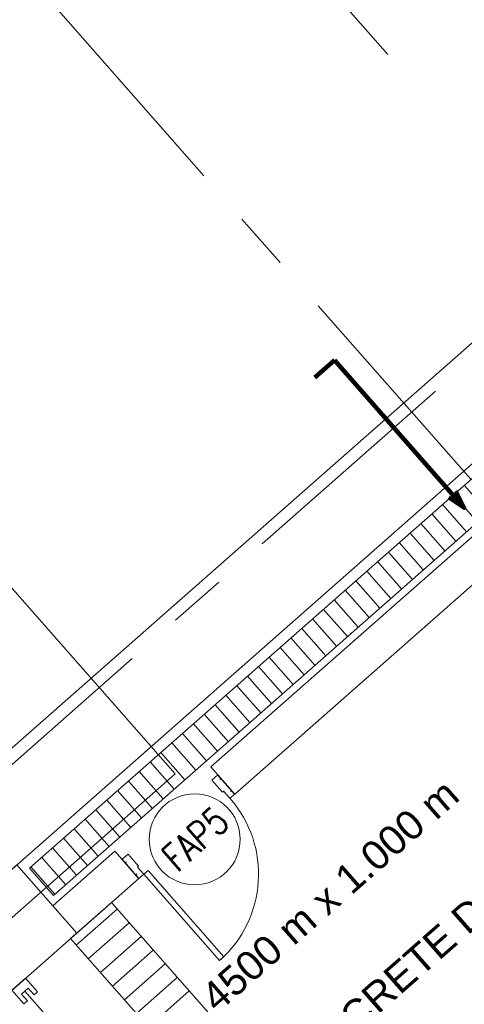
# Model space of a CAD drawing. Header units: millimetres. Extents: x 834119330 to 835277377, y 817781205 to 818243057.
# Tile 18 of 60: x 834327705 to 834330151, y 818028380 to 818033792. Entities that reach past the tile are written whole.
import ezdxf
from ezdxf.enums import TextEntityAlignment as Align

# ---------------------------------------------------------------- set-up
doc = ezdxf.new("R2010")
doc.units = ezdxf.units.MM
doc.header["$LTSCALE"] = 100
for name, pattern in [('CENTER', [2, 1.25, -0.25, 0.25, -0.25]), ('DASHDOT', [25.400000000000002, 12.7, -6.350000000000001, 0, -6.350000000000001]), ('Grid Line', [22.224999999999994, 12.7, -3.174999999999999, 3.174999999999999, -3.174999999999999]), ('Hidden', [9.525000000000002, 6.350000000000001, -3.175000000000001]), ('PHANTOM', [63.50000000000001, 31.75, -6.350000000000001, 6.350000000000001, -6.350000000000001, 6.350000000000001, -6.350000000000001])]:
    doc.linetypes.add(name, pattern=pattern)
doc.layers.get('Defpoints').update_dxf_attribs({"lineweight": 0})
for name, color, linetype, lineweight in [('A-ANNO-NPLT', 5, 'CENTER', 13), ('A-DOOR', 6, 'Continuous', 13), ('A-WALL', 7, 'Continuous', 13), ('ATR01', 7, 'Continuous', 0), ('DLN020__', 6, 'DASHDOT', 0), ('DLN030_1', 1, 'Continuous', 0), ('DLN0401_', 7, 'Continuous', 0), ('DLN040__', 3, 'Continuous', 0), ('DLN050_A', 2, 'Continuous', 0), ('DLN052__', 7, 'Continuous', 0), ('DLN210__', 7, 'Continuous', 0), ('DLN220__', 7, 'Continuous', 0), ('DLN240__', 1, 'Continuous', 0), ('DLN325__', 7, 'Continuous', 0), ('DLN810__', 7, 'Continuous', 0), ('FITDOOR', 7, 'Continuous', 0), ('HATCH', 8, 'Continuous', 0), ('Rev_D', 20, 'Continuous', 0), ('SITE BOUNDARY', 4, 'Continuous', 0), ('XREF', 1, 'Continuous', 0)]:
    doc.layers.add(name, color=color, linetype=linetype, lineweight=lineweight)
doc.layers.add('DLN660', color=1, linetype='Continuous')
doc.styles.add('romans', font='romans.shx')
doc.styles.get("Standard").update_dxf_attribs({"font": 'swiss.ttf'})
doc.styles.add('StyleSwis721 Lt BT1', font='swissl.ttf')
doc.dimstyles.new('INTDIM', dxfattribs={"dimtxt": 200, "dimasz": 125, "dimexe": 100, "dimexo": 150, "dimgap": 80, "dimtad": 1, "dimdec": 0, "dimzin": 11, "dimdsep": 46, "dimtxsty": 'StyleSwis721 Lt BT1', "dimblk1": '_Open3011', "dimblk2": '_Open3011', "dimsah": 1, "dimcen": -125, "dimclrd": 256, "dimclre": 256, "dimclrt": 2, "dimaunit": 1, "dimadec": 5, "dimazin": 0, "dimtfac": 1, "dimtdec": 0, "dimtofl": 0, "dimtmove": 2, "dimatfit": 3, "dimldrblk": '_Open3011', "dimfxl": 1, "dimtolj": 1, "dimtzin": 0, "dimlwd": -1, "dimlwe": -1, "dimarcsym": 0})

# ---------------------------------------------------------------- blocks, each defined once
blk = doc.blocks.new('SECTION MARK')
at = {"layer": 'DLN052__', "color": 3, "linetype": 'CENTER', "ltscale": 10}
blk.add_line((-81796.88534069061, -1436.603827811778, 1.10682282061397e-07), (-81796.88534092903, 3672.365062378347, 1.106732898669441e-07), dxfattribs=at)
blk = doc.blocks.new('*D208')
at = {"layer": 'Defpoints', "color": 0, "linetype": 'ByBlock', "transparency": 16777216}
for p in [(834329330.5171914, 818038459.359186, -5.51080940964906e-05), (834324451.1854851, 818034164.9309151, 1.620018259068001e-05), (834324835.5932784, 818033728.1356059)]:
    blk.add_point(p, dxfattribs=at)
at = {"layer": 'DLN240__', "linetype": 'ByBlock', "transparency": 16777216}
for p, q in [((834329396.5826852, 818038384.2902142), (834329781.1414785, 818037947.3233266)), ((834329640.0070128, 818037956.3268046), (834324910.6622503, 818033794.2010998)), ((834324517.250979, 818034089.8619432), (834324901.6587722, 818033653.066634))]:
    blk.add_line(p, q, dxfattribs=at)
for points in [[(834329628.9960972, 818037968.8382999), (834329651.0179285, 818037943.8153093), (834329715.0759847, 818038022.3922985)], [(834324899.6513346, 818033806.712595), (834324921.6731659, 818033781.6896044), (834324835.5932784, 818033728.1356059)]]:
    blk.add_solid(points, dxfattribs=at)
at = {"layer": 'DLN240__', "color": 2, "linetype": 'ByBlock', "transparency": 16777216, "insert": (834327154.5778524, 818036012.4775976), "char_height": 200, "attachment_point": 5, "rotation": 41.34984124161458, "style": 'StyleSwis721 Lt BT1'}
blk.add_mtext('\\A1;6500', dxfattribs=at)
blk = doc.blocks.new('_Open301')
at = {"layer": 'Rev_D', "linetype": 'ByBlock'}
blk.add_line((0, 0), (-1, 0), dxfattribs=at)
blk = doc.blocks.new('_Open3011')
at = {"layer": 'ATR01', "linetype": 'ByBlock'}
blk.add_line((0, 0), (-1, 0), dxfattribs=at)
at = {"layer": 'ATR01', "linetype": 'ByBlock', "yscale": 1.119319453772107, "zscale": 0.008}
blk.add_blockref('_Open301', (0, 0), dxfattribs=at)
blk = doc.blocks.new('A$C7285572E')
at = {"layer": 'A-ANNO-NPLT', "color": 3, "linetype": 'PHANTOM'}
blk.add_lwpolyline([(258.840146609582, 2.508328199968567, -0.1937461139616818), (226.494099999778, 18.00010000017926), (220.2767651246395, 12.52837960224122), (224.9013822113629, 7.273580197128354), (217.3780834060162, 0.6525137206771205), (222.6353030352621, -5.321091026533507, -0.2570627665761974), (231.1648360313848, -8.394748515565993), (245.8627809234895, -25.09553706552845), (259.9058339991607, -12.73659846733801)], format="xyb", close=True, dxfattribs=at)
blk = doc.blocks.new('DR1CD')
at = {"layer": 'FITDOOR'}
for p, q in [((0, 1), (45, 1)), ((0, 1), (0, 0)), ((45, 0), (45, 1)), ((0, 0), (45, 0))]:
    blk.add_line(p, q, dxfattribs=at)
blk = doc.blocks.new('DR1CM')
at = {"layer": 'FITDOOR', "color": 6}
blk.add_arc((0, 0), 1, 0, 90, dxfattribs=at)
blk = doc.blocks.new('DLN-Single Door - Opening 2 - 950 x2138 _WH_-1922936-Car Park_B2_F')
at = {"layer": 'DLN210__', "lineweight": 30}
for p, q in [((-500.0000000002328, -99.99999989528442), (-499.9999999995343, 100.0000000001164)), ((499.9999999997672, -99.99999996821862), (500.0000000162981, 100.0000000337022))]:
    blk.add_line(p, q, dxfattribs=at)
at = {"layer": 'FITDOOR'}
for p, q in [((-437.4999999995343, 100.0000000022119), (-499.9999999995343, 100.0000000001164)), ((-499.9999999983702, 62.50000000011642), (-499.9999999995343, 100.0000000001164)), ((-437.4999999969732, -24.99999999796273), (-437.4999999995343, 100.0000000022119)), ((437.5000000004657, 100.0000000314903), (500.0000000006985, 100.0000000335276)), ((437.5000000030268, -24.99999996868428), (437.5000000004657, 100.0000000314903)), ((500.0000000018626, 62.50000003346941), (500.0000000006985, 100.0000000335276)), ((-487.9999999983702, 62.50000000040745), (-499.9999999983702, 62.50000000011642)), ((488.0000000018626, 62.50000003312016), (500.0000000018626, 62.50000003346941)), ((-499.9999999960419, -100.000000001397), (-499.999999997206, -62.50000000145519)), ((-487.999999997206, -62.50000000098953), (-499.999999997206, -62.50000000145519)), ((-449.999999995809, -99.99999999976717), (-449.9999999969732, -24.99999999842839)), ((-437.4999999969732, -24.99999999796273), (-449.9999999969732, -24.99999999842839)), ((437.5000000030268, -24.99999996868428), (450.0000000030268, -24.99999996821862)), ((450.000000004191, -99.9999999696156), (450.0000000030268, -24.99999996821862)), ((488.0000000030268, -62.49999996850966), (500.0000000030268, -62.49999996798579)), ((500.000000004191, -99.99999996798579), (500.0000000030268, -62.49999996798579)), ((-449.999999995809, -99.99999999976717), (-499.9999999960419, -100.000000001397)), ((450.000000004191, -99.9999999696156), (500.000000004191, -99.99999996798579))]:
    blk.add_line(p, q, dxfattribs=at)
at = {"layer": 'DLN325__', "extrusion": (0, 0, -1), "yscale": 899.9999999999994, "zscale": -0.9999999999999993, "rotation": 180}
blk.add_blockref('DR1CD', (449.9999999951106, -100.0000000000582), dxfattribs=at)
at = {"layer": 'DLN325__', "extrusion": (0, 0, -1), "xscale": 899.9999999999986, "yscale": 899.9999999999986, "zscale": -899.9999999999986, "rotation": 180}
blk.add_blockref('DR1CM', (449.9999999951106, -100.0000000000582), dxfattribs=at)
blk = doc.blocks.new('DLN-Single Door - Opening 5 -  950 x 2025 _WH_-1665005-Car Park_B2_F')
at = {"layer": 'A-DOOR'}
blk.add_blockref('DLN-Single Door - Opening 2 - 950 x2138 _WH_-1922936-Car Park_B2_F', (4.999999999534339, 2.328306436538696e-10), dxfattribs=at)
blk = doc.blocks.new('DLN-Single Door - Opening 5 -  950 x 2025 _WH_-V7-Car Park_B1_F')
at = {"layer": 'A-DOOR', "extrusion": (0, 0, -1), "zscale": -1, "rotation": 180}
blk.add_blockref('DLN-Single Door - Opening 5 -  950 x 2025 _WH_-1665005-Car Park_B2_F', (-19.99999999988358, -50), dxfattribs=at)
blk = doc.blocks.new('Grid Line')
at = {"layer": 'DLN020__', "linetype": 'Grid Line'}
for p, q in [((4.76837158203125e-07, 27470.98781502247), (2.384185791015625e-07, -35085.25437033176)), ((-9985.196258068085, 6688.999999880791), (30672.18452239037, 6688.999999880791))]:
    blk.add_line(p, q, dxfattribs=at)

msp = doc.modelspace()

# ---------------------------------------------------------------- hatches: boundary and pattern name
at = {"layer": 'DLN810__', "linetype": 'ByBlock'}
h = msp.add_hatch(dxfattribs=at)
h.set_pattern_fill('ANSI31', color=1, scale=25, angle=45)
h.set_pattern_definition([(131.3498412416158, (834314723.9228464, 817793811.3766525), (-59.58599636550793, -52.4394857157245), [])])
h.paths.add_polyline_path([(834327758.2416508, 818029127.4028108), (834333805.3343153, 818034449.2309037), (834333937.443407, 818034299.11784), (834327890.3507426, 818028977.2897471)])
at = {"layer": 'HATCH', "linetype": 'Continuous', "ltscale": 0.2}
h = msp.add_hatch(dxfattribs=at)
h.set_pattern_fill('DGN_ANSI31', color=8, scale=25, angle=-3.989509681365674e-09, style=0, pattern_type=2)
h.set_pattern_definition([(210.4004282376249, (848684328.1114694, 1012279243.278203), (40.1669417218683, -68.46172228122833), [])])
edge = h.paths.add_edge_path()
edge.add_line((834304369.9178588, 818035393.6443388), (834304072.4974862, 818035435.5383407))
edge.add_line((834304072.4974862, 818035435.5383408), (834304030.6783289, 818034793.0587554))
edge.add_line((834304030.6783288, 818034793.0587552), (834293138.2195108, 818027176.0337894))
edge.add_line((834293138.219511, 818027176.0337896), (834292658.3654084, 818027311.5582625))
edge.add_line((834292658.3654082, 818027311.5582626), (834292163.2810185, 818025227.6233453))
edge.add_line((834292163.2810189, 818025227.6233451), (834293757.0619063, 818024607.0308394))
edge.add_line((834293757.0619061, 818024607.0308394), (834294865.416257, 818023967.6404809))
edge.add_line((834294865.4162569, 818023967.6404808), (834296156.8742536, 818022940.0095154))
edge.add_line((834296156.8742537, 818022940.0095155), (834297099.8026237, 818021932.7953873))
edge.add_line((834297099.802624, 818021932.7953875), (834302306.6759403, 818016010.1479838))
edge.add_line((834302306.6759399, 818016010.1479838), (834273579.5777344, 817990755.1875517))
edge.add_line((834273579.5777347, 817990755.1875517), (834331000.8571684, 817925420.6441158))
edge.add_line((834331000.8571682, 817925420.6441162), (834375196.1992714, 817964315.8563646))
edge.add_line((834375196.1992713, 817964315.856364), (834374066.3398589, 817980996.7087481))
edge.add_line((834374066.3398589, 817980996.7087486), (834339463.320393, 818020376.0648733))
edge.add_arc((834328000.4580307, 818007970.7398579), 16890.50923650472, 47.2612146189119, 51.69748437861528)
edge.add_arc((834333427.8441128, 818015250.8383305), 7817.591371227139, 49.84168101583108, 69.23079940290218)
edge.add_arc((834333018.9148502, 818015427.2859437), 7810.301242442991, 65.96509768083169, 78.45877159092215)
edge.add_arc((834332634.573532, 818013897.0774372), 9386.730902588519, 78.02894900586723, 87.71232055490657)
edge.add_arc((834332591.446601, 818014607.765378), 8678.62508919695, 87.24053358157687, 99.73591736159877)
edge.add_line((834331123.8280873, 818023161.3979008), (834329930.938777, 818024516.8389789))
edge.add_line((834329930.9387771, 818024516.838979), (834326628.6112168, 818028269.1049356))
edge.add_line((834326628.6112167, 818028269.1049349), (834325599.3427485, 818029438.6882662))
edge.add_line((834325599.3427488, 818029438.6882665), (834316188.4252017, 818021156.3755944))
edge.add_line((834316188.4252015, 818021156.3755944), (834313686.4693277, 818024016.5062827))
edge.add_line((834313686.4693277, 818024016.5062826), (834313235.7130369, 818023646.4322566))
edge.add_line((834313235.7130369, 818023646.4322565), (834312968.6615137, 818023950.198931))
edge.add_line((834312968.6615137, 818023950.1989312), (834311053.4426948, 818022266.4655045))
edge.add_line((834311053.4426948, 818022266.4655044), (834308435.7527834, 818025244.0443176))
edge.add_line((834308435.7527835, 818025244.0443177), (834306762.32726, 818027183.250326))
edge.add_arc((834311650.6868776, 818031401.6292493), 6456.839822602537, 206.9382270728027, 220.7923428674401, ccw=False)
edge.add_arc((834329611.0852094, 818040528.5316589), 26603.21060789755, 202.0649511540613, 206.9382270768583, ccw=False)
edge.add_arc((834312203.3948425, 818033472.4028819), 7819.796721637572, 183.3977739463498, 202.064951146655, ccw=False)
edge.add_arc((834329308.2511154, 818034487.9516938), 24954.77403411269, 177.9200887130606, 183.3977739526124, ccw=False)

# ---------------------------------------------------------------- linework, layer by layer
at = {"layer": 'A-WALL', "color": 5, "lineweight": 13}
for p, q in [((834333277.6909444, 818034730.9083993, 7.273899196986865e-07), (834326326.0346767, 818028612.9301746, 2.213436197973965e-07)), ((834333608.0208174, 818034355.565656, 7.401220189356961e-07), (834326656.3560247, 818028237.5799283, 2.213412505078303e-07))]:
    msp.add_line(p, q, dxfattribs=at)
at = {"layer": 'A-WALL', "lineweight": 13}
for p, q in [((834332845.942111, 818033018.8264956, 9.557480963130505e-07), (834328887.6598079, 818029535.2614801, -3.213383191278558e-05)), ((834328228.7486231, 818029221.7644076, 2.213493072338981e-07), (834327886.7755245, 818028920.8062208, -1.62011953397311e-05)), ((834328360.8805404, 818029071.6272829, 2.213493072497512e-07), (834328018.9079531, 818028770.6666398, -1.62011953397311e-05))]:
    msp.add_line(p, q, dxfattribs=at)
at = {"layer": 'A-WALL', "color": 5, "linetype": 'ByBlock', "elevation": -1.62011953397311e-05}
msp.add_lwpolyline([(834327688.5844829, 818029146.0069551), (834326656.3820267, 818028237.6028123), (834326986.7054969, 818027862.2624971), (834328018.9079531, 818028770.6666399)], close=True, dxfattribs=at)
at = {"layer": 'A-WALL', "lineweight": 13}
for points in [[(834328794.9506073, 818029640.6038734, 2.213493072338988e-07), (834328755.5422646, 818029685.3822712, 2.213493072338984e-07)], [(834328360.8805425, 818029071.6272849, 2.213493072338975e-07), (834328228.7486231, 818029221.7644078, 2.213493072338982e-07)]]:
    msp.add_polyline3d(points, dxfattribs=at)
at = {"layer": 'DLN0401_', "extrusion": (0, 0, -1)}
for p, q in [((834328755.5210527, 818029685.4063764, 2.212840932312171e-07), (834332713.8109775, 818033168.9627112, 2.213162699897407e-07)), ((834328887.6712805, 818029535.2484443, 2.213180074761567e-07), (834328755.5410397, 818029685.3836657, 2.213180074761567e-07)), ((834328755.5422678, 818029685.3822702, 2.213180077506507e-07), (834328755.5422678, 818029685.3822702, 2.213180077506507e-07))]:
    msp.add_line(p, q, dxfattribs=at)
at = {"layer": 'DLN050_A'}
msp.add_circle((834328667.8068701, 818029286.7325151, 2.21352519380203e-07), 250.0000000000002, dxfattribs=at)
at = {"layer": 'DLN220__', "color": 3, "linetype": 'Hidden', "ltscale": 0.5}
msp.add_line((834327732.8988051, 818028452.3544816, 2.213739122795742e-07), (834331267.4438741, 818024436.1678487, 2.213739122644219e-07), dxfattribs=at)
at = {"layer": 'DLN220__', "elevation": 2.213458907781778e-07}
msp.add_lwpolyline([(834327662.3307446, 818028456.855081), (834327728.3967034, 818028381.786518), (834327747.1638447, 818028398.303007), (834327714.1308658, 818028435.8372899), (834327751.6651474, 818028468.8702677), (834327784.6981262, 818028431.3359865), (834327803.4652673, 818028447.8524753), (834327737.3993089, 818028522.921038)], close=True, dxfattribs=at)
at = {"layer": 'DLN810__', "color": 1}
for p, q in [((834328016.4589373, 818028705.2805058, 1.664388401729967e-05), (834328241.6646272, 818028903.4783808, 1.664388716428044e-05)), ((834328082.5248947, 818028630.211943, 1.664388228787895e-05), (834328307.7305847, 818028828.4098178, 1.664388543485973e-05)), ((834328148.5908531, 818028555.1433804, 1.664388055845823e-05), (834328373.796543, 818028753.3412554, 1.664388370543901e-05)), ((834328214.6568105, 818028480.0748177, 1.664387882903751e-05), (834328439.8625005, 818028678.2726924, 1.664388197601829e-05)), ((834328280.7227687, 818028405.0062554, 1.66438770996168e-05), (834328505.928459, 818028603.2041299, 1.664388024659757e-05)), ((834328346.7887272, 818028329.9376926, 1.664387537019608e-05), (834328571.9944168, 818028528.1355665, 1.664387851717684e-05)), ((834328412.8546859, 818028254.8691299, 1.664387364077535e-05), (834328638.0603759, 818028453.067003, 1.664387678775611e-05))]:
    msp.add_line(p, q, dxfattribs=at)
at = {"layer": 'DLN810__', "color": 1, "linetype": 'ByBlock', "elevation": -1.62011953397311e-05}
msp.add_lwpolyline([(834327758.2416508, 818029127.4028108), (834333805.3343153, 818034449.2309037), (834333937.443407, 818034299.11784), (834327890.3507426, 818028977.2897471)], close=True, dxfattribs=at)
at = {"layer": 'DLN810__', "color": 1, "elevation": 2.213511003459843e-07}
msp.add_lwpolyline([(834328210.3050222, 818028939.1102031), (834327985.0993339, 818028740.9123253), (834331517.954727, 818024726.646673), (834331743.1391096, 818024924.8233235)], close=True, dxfattribs=at)
at = {"layer": 'XREF', "linetype": 'ByBlock', "elevation": -0.07030414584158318}
msp.add_lwpolyline([(834374049.663717, 817981008.3016447), (834339656.589468, 818020088.0141282, 0.1273321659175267), (834335775.141412, 818022719.580705, 0.1265106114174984), (834331105.0318631, 818023144.8552775), (834326769.9313259, 818028070.9158642), (834328560.3100792, 818029646.5832759), (834307699.4605755, 818053350.0764482), (834257576.1286993, 818009238.3207024), (834331190.8250427, 817925592.3765575), (834375215.1315653, 817964337.0639359), (834374049.663717, 817981008.3016447)], format="xyb", dxfattribs=at)

# ---------------------------------------------------------------- block references
at = {"layer": 'A-DOOR', "extrusion": (5.916385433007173e-31, -1.972114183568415e-31, -1), "xscale": 0.7017500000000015, "yscale": 0.7017500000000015, "zscale": -0.70175, "rotation": 138.6498041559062}
msp.add_blockref('DLN-Single Door - Opening 5 -  950 x 2025 _WH_-V7-Car Park_B1_F', (-834328587.9266262, 818029318.1854497, -2.213493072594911e-07), dxfattribs=at)
at = {"layer": 'DLN052__', "color": 0, "rotation": 41.35019583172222}
msp.add_blockref('SECTION MARK', (834390185.2234341, 818088718.0728304, 1.106412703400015e-07), dxfattribs=at)
at = {"layer": 'DLN660', "linetype": 'ByBlock', "xscale": 1000, "yscale": 1000, "zscale": 1000, "rotation": 359.9996454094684}
msp.add_blockref('A$C7285572E', (834108000.8885983, 818027128.4017447, 1.531087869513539e-05), dxfattribs=at)
at = {"layer": 'SITE BOUNDARY', "color": 1, "rotation": 41.35019583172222}
msp.add_blockref('Grid Line', (834334280.8036567, 818026612.5922757, 2.213451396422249e-07), dxfattribs=at)

# ---------------------------------------------------------------- texts
at = {"layer": 'DLN0401_', "color": 0, "insert": (834328686.3932613, 818028448.2605848, 2.213377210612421e-07), "char_height": 160.0000000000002, "width": 2838.08400960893, "attachment_point": 1, "rotation": 41.35019582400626, "line_spacing_factor": 2.206669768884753}
msp.add_mtext('4500 m x 1.000 m CONCRETE DUCT SHAFT CONNECTING TO 3.3s.m. FRESH AIR INTAKE ON GF.', dxfattribs=at)
at = {"layer": 'DLN040__', "color": 0, "insert": (834329901.6781273, 818027650.8929315, -2.402361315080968e-05), "char_height": 250, "width": 2542.807825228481, "attachment_point": 1, "rotation": 41.35019582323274, "line_spacing_factor": 2.206669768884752}
msp.add_mtext('RAMP 1 : 8', dxfattribs=at)
at = {"layer": 'DLN050_A', "style": 'romans', "width": 0.8}
msp.add_text('FAP5', height=149.9999999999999, rotation=41.35021135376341, dxfattribs=at).set_placement((834328670.7348577, 818029289.3093596, 2.21352519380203e-07), align=Align.MIDDLE_CENTER)

# ---------------------------------------------------------------- dimensions: what is measured, and where the dimension line sits
at = {"layer": 'DLN240__', "linetype": 'ByBlock'}
dim = msp.add_linear_dim(base=(834324835.5932784, 818033728.1356059, -1.620073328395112e-05), p1=(834329330.5171913, 818038459.3591859, -7.130882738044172e-05), p2=(834324451.1854852, 818034164.9309151), angle=41.34982904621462, dimstyle='INTDIM', override={"dimasz": 100, "dimexo": 100, "dimtix": 1, "dimtofl": 1, "dimfxl": 100, "dimarcsym": 2}, dxfattribs=at)
dim.commit()
dim.dimension.update_dxf_attribs({"geometry": '*D208', "text_midpoint": (834327154.5778525, 818036012.4775975, -1.620073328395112e-05)})

# ---------------------------------------------------------------- leaders
at = {"layer": 'DLN030_1'}
msp.add_leader([(834330150.1585371, 818031108.2963215, 2.213670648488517e-07), (834329435.7208325, 818031920.0882504, 2.213670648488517e-07), (834329327.5230136, 818031824.8660659, 2.213670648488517e-07)], dimstyle='INTDIM', override={"dimtxt": 100, "dimasz": 100, "dimgap": 30, "dimtad": 0, "dimclrd": 0, "dimldrblk": 'Open30', "dimlwd": 65534}, dxfattribs=at)

doc.saveas('drawing.dxf')
